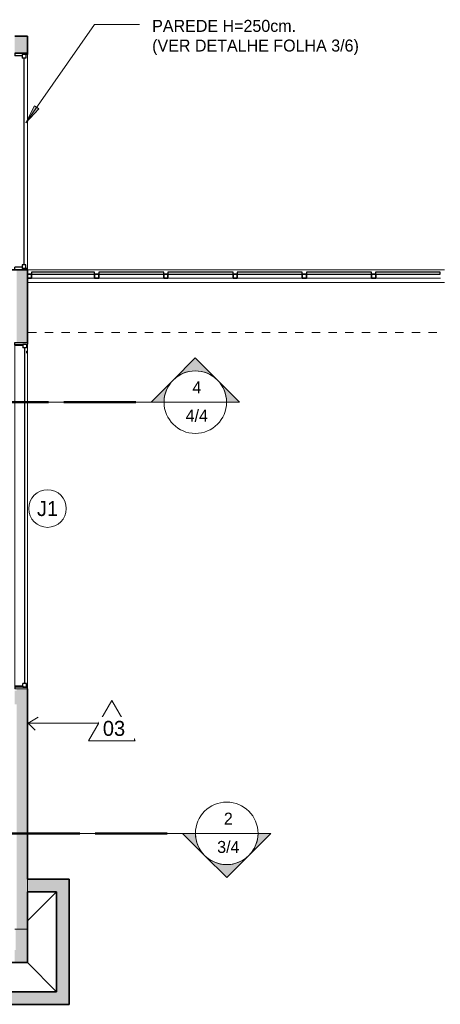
# Model space of a CAD drawing. Header units: metres. Extents: x -33 to 126, y -29 to 31.
# Tile 62 of 75: x -0.67 to 4.37, y -21.31 to -9.52. Entities that reach past the tile are written whole.
import ezdxf

# ---------------------------------------------------------------- set-up
doc = ezdxf.new("R2010")
doc.units = ezdxf.units.M
doc.linetypes.add('Oculta', pattern=[0.007144, 0.004763, -0.002381])
doc.linetypes.add('Projeção', pattern=[0.003969, 0.002381, -0.001587])
for name, color, linetype, lineweight in [('A-DETL-HDLN', 90, 'Oculta', 18), ('A-DETL-THIN', 151, 'Continuous', 18), ('A-FLOR-OVHD', 1, 'Projeção', 18), ('A-GLAZ', 151, 'Continuous', 18), ('A-GLAZ-CURT', 52, 'Continuous', 18), ('A-GLAZ-CWMG', 51, 'Continuous', 18), ('A-GLAZ-IDEN', 152, 'Continuous', 9), ('A-WALL', 113, 'Continuous', 18), ('A-WALL-PATT', 111, 'Continuous', 35), ('G-ANNO-SYMB', 111, 'Continuous', 9), ('G-ANNO-TEXT', 7, 'Continuous', 18)]:
    doc.layers.add(name, color=color, linetype=linetype, lineweight=lineweight)
doc.styles.add('Century Gothic', font='GOTHIC.TTF', dxfattribs={"height": 0.143711})
doc.styles.add('Century Gothic_1', font='GOTHIC.TTF', dxfattribs={"height": 0.179639})

# ---------------------------------------------------------------- blocks, each defined once
blk = doc.blocks.new('Montante retangular - 50 x 150 mm-165977-2-PLANTA COM LAYOUT')
at = {"layer": 'A-GLAZ-CWMG', "lineweight": 35}
for p, q in [((-0.025, 0.025), (0.025, 0.025)), ((-0.025, -0.025), (-0.025, 0.025)), ((0.025, 0.025), (0.025, -0.025)), ((0.025, -0.025), (-0.025, -0.025))]:
    blk.add_line(p, q, dxfattribs=at)
blk = doc.blocks.new('Montante retangular - 50 x 150 mm-165978-2-PLANTA COM LAYOUT')
at = {"layer": 'A-GLAZ-CWMG', "lineweight": 35}
for p, q in [((0, 0.025), (-0.05, 0.025)), ((-0.05, 0.025), (-0.05, -0.025)), ((0, -0.025), (0, 0.025)), ((-0.05, -0.025), (0, -0.025))]:
    blk.add_line(p, q, dxfattribs=at)
blk = doc.blocks.new('Montante retangular - 50 x 150 mm-165958-2-PLANTA COM LAYOUT')
at = {"layer": 'A-GLAZ-CWMG'}
blk.add_line((3.548, -12.615), (2.768, -12.615), dxfattribs=at)
blk = doc.blocks.new('Montante retangular - 50 x 150 mm-165959-2-PLANTA COM LAYOUT')
at = {"layer": 'A-GLAZ-CWMG'}
blk.add_line((4.373, -12.615), (3.598, -12.615), dxfattribs=at)
blk = doc.blocks.new('Montante retangular - 50 x 150 mm-165960-2-PLANTA COM LAYOUT')
at = {"layer": 'A-GLAZ-CWMG'}
blk.add_line((0.228, -12.615), (-0.527, -12.615), dxfattribs=at)
blk = doc.blocks.new('Casement w Mullions-Number_0002 - Janela 100 x 400 _cm_-1469881-2-PLANTA COM LAYOUT')
at = {"layer": 'A-GLAZ', "lineweight": 25}
for p, q in [((-2.075, 0.075), (-2.05595, 0.075)), ((-2.05595, 0.02055), (-2.05595, 0.075)), ((-2.05595, 0.065), (-2.05595, 0.02055)), ((-2.05595, 0.065), (-2.0115, 0.065)), ((-2.05595, 0.02055), (-2.0115, 0.02055)), ((-2.05595, 0.02055), (-2.04325, 0.02055)), ((-2.04325, -0.075), (-2.04325, 0.02055)), ((-2.0115, 0.065), (-2.0115, 0.02055)), ((-2.0115, 0.04277), (2.0115, 0.04277)), ((2.0115, 0.065), (2.0115, 0.02055)), ((2.05595, 0.065), (2.0115, 0.065)), ((2.05595, 0.02055), (2.0115, 0.02055)), ((2.04325, 0.02055), (2.05595, 0.02055)), ((2.04325, 0.02055), (2.04325, -0.075)), ((2.05595, 0.02055), (2.05595, 0.075)), ((2.075, 0.075), (2.05595, 0.075)), ((2.05595, 0.065), (2.05595, 0.02055)), ((-2.04325, -0.075), (-2.075, -0.075)), ((2.04325, -0.075), (2.075, -0.075))]:
    blk.add_line(p, q, dxfattribs=at)
at = {"layer": 'A-GLAZ', "color": 7}
for p, q in [((-2.05595, 0.075), (-2.075, 0.075)), ((-2.075, 0.075), (-2.075, -0.075)), ((-2.05595, -0.075), (-2.05595, 0.075)), ((2.05595, 0.075), (-2.05595, 0.075)), ((-2.05595, 0.075), (-2.05595, -0.075)), ((2.05595, 0.075), (2.05595, -0.075)), ((2.075, 0.075), (2.05595, 0.075)), ((2.05595, -0.075), (2.05595, 0.075)), ((2.075, -0.075), (2.075, 0.075)), ((-2.075, -0.075), (-2.05595, -0.075)), ((-2.05595, -0.075), (2.05595, -0.075)), ((2.05595, -0.075), (2.075, -0.075))]:
    blk.add_line(p, q, dxfattribs=at)
blk = doc.blocks.new('Painel do sistema - Envidraçado-165820-2-PLANTA COM LAYOUT')
at = {"layer": 'A-GLAZ-CURT', "color": 10, "lineweight": 25}
for p, q in [((0.3775, 0.0495), (-0.3775, 0.0495)), ((-0.3775, 0.0495), (-0.3775, 0.0245)), ((-0.3775, 0.0245), (0.3775, 0.0245)), ((0.3775, 0.0245), (0.3775, 0.0495))]:
    blk.add_line(p, q, dxfattribs=at)
blk = doc.blocks.new('Painel do sistema - Envidraçado-165823-2-PLANTA COM LAYOUT')
at = {"layer": 'A-GLAZ-CURT', "color": 10, "lineweight": 25}
for p, q in [((0.39, 0.0495), (-0.39, 0.0495)), ((-0.39, 0.0495), (-0.39, 0.0245)), ((-0.39, 0.0245), (0.39, 0.0245)), ((0.39, 0.0245), (0.39, 0.0495))]:
    blk.add_line(p, q, dxfattribs=at)
blk = doc.blocks.new('Painel do sistema - Envidraçado-165824-2-PLANTA COM LAYOUT')
at = {"layer": 'A-GLAZ-CURT', "color": 10, "lineweight": 25}
for p, q in [((0.3875, 0.0495), (-0.3875, 0.0495)), ((-0.3875, 0.0495), (-0.3875, 0.0245)), ((-0.3875, 0.0245), (0.3875, 0.0245)), ((0.3875, 0.0245), (0.3875, 0.0495))]:
    blk.add_line(p, q, dxfattribs=at)
blk = doc.blocks.new('M_Fixado - 260 x 200 mm-2644279-2-PLANTA COM LAYOUT')
at = {"layer": 'A-GLAZ', "lineweight": 25}
for p, q in [((-1.3, 0.088), (-1.281, 0.088)), ((-1.281, 0.088), (-1.281, 0.025)), ((-1.281, 0.069), (-1.237, 0.069)), ((-1.281, 0.025), (-1.237, 0.025)), ((-1.268, 0.025), (-1.268, -0.062)), ((-1.237, 0.069), (-1.237, 0.025)), ((-1.237, 0.047), (1.237, 0.047)), ((1.237, 0.069), (1.237, 0.025)), ((1.281, 0.069), (1.237, 0.069)), ((1.237, 0.025), (1.281, 0.025)), ((1.268, 0.025), (1.268, -0.062)), ((1.281, 0.088), (1.281, 0.025)), ((1.299, 0.088), (1.281, 0.088)), ((-1.3, -0.062), (-1.268, -0.062)), ((1.3, -0.062), (1.268, -0.062))]:
    blk.add_line(p, q, dxfattribs=at)
blk = doc.blocks.new('Corte - M_Extremidade superior do corte - Preenchido-1049-2-PLANTA COM LAYOUT')
at = {"layer": 'G-ANNO-SYMB'}
h = blk.add_hatch(color=256, dxfattribs=at)
edge = h.paths.add_edge_path(flags=0)
edge.add_line((-0.00954, 0.00354), (-0.006, 0.00707))
edge.add_line((-0.006, 0.00707), (-0.00246, 0.00354))
edge.add_arc((-0.006, 0), 0.005, 45, 135)
h = blk.add_hatch(color=256, dxfattribs=at)
edge = h.paths.add_edge_path(flags=0)
edge.add_arc((-0.006, 0), 0.005, 135, 180)
edge.add_line((-0.011, 0), (-0.01307, 0))
edge.add_line((-0.01307, 0), (-0.00954, 0.00354))
h = blk.add_hatch(color=256, dxfattribs=at)
edge = h.paths.add_edge_path(flags=0)
edge.add_line((-0.00246, 0.00354), (0.00107, 0))
edge.add_line((0.00107, 0), (-0.001, 0))
edge.add_arc((-0.006, 0), 0.005, 0, 45)
for p, q in [((-0.006, 0.00707), (-0.00954, 0.00354)), ((-0.00246, 0.00354), (-0.006, 0.00707)), ((-0.00954, 0.00354), (-0.01307, 0)), ((0.00107, 0), (-0.00246, 0.00354)), ((-0.01307, 0), (-0.011, 0)), ((-0.001, 0), (0.00107, 0)), ((-0.011, 0), (-0.01307, 0)), ((-0.001, 0), (0.00107, 0))]:
    blk.add_line(p, q, dxfattribs=at)
at = {"layer": 'G-ANNO-SYMB', "lineweight": 50}
for p, q in [((0.00351, 0), (0.01502, 0)), ((0.01746, 0), (0.02898, 0))]:
    blk.add_line(p, q, dxfattribs=at)
at = {"layer": 'G-ANNO-SYMB'}
for start, end in [(360, 180), (45, 135), (135, 180), (0, 45), (180, 360)]:
    blk.add_arc((-0.006, 0), 0.005, start, end, dxfattribs=at)
blk = doc.blocks.new('M_Identificador da janela - M_Identificador da janela-3796-2-PLANTA COM LAYOUT')
at = {"layer": 'A-GLAZ-IDEN'}
blk.add_circle((0, 0), 0.003, dxfattribs=at)

msp = doc.modelspace()

# ---------------------------------------------------------------- hatches: boundary and pattern name
at = {"layer": 'A-WALL-PATT', "lineweight": 18}
for points in [[(-0.577, -9.915), (-0.577, -9.715), (-0.727, -9.715), (-0.727, -9.915)], [(-0.077, -21.165), (-0.077, -19.815), (-0.227, -19.815), (-0.227, -21.165)], [(-0.727, -20.815), (-0.577, -20.815), (-0.577, -20.415), (-0.717, -20.415), (-0.717, -20.665), (-0.727, -20.665), (-0.727, -20.685)], [(-0.678, -21.315), (-0.077, -21.315), (-0.077, -21.165), (-1.478, -21.165), (-1.478, -21.315)]]:
    msp.add_hatch(color=7, dxfattribs=at).paths.add_polyline_path(points, flags=0)
at = {"layer": 'A-WALL-PATT'}
for points in [[(-0.707, -12.665), (-0.577, -12.665), (-0.577, -12.515), (-0.707, -12.515), (-0.707, -12.655)], [(-0.577, -17.72), (-0.577, -17.555), (-0.727, -17.555), (-0.727, -17.72), (-0.667, -17.72)], [(-0.707, -19.815), (-0.577, -19.815), (-0.577, -17.72), (-0.707, -17.72), (-0.707, -19.364)], [(-0.707, -20.415), (-0.577, -20.415), (-0.577, -19.815), (-0.707, -19.815)], [(-0.227, -19.965), (-0.227, -19.815), (-0.577, -19.815), (-0.577, -19.965)]]:
    msp.add_hatch(color=250, dxfattribs=at).paths.add_polyline_path(points, flags=0)
h = msp.add_hatch(color=250, dxfattribs=at)
h.paths.add_polyline_path([(-0.577, -17.555), (-0.577, -17.534), (-0.707, -17.534), (-0.707, -17.555)], flags=0)
h.paths.add_polyline_path([(-0.577, -13.384), (-0.577, -12.665), (-0.707, -12.665), (-0.707, -13.384), (-0.671, -13.384)], flags=0)
at = {"layer": 'G-ANNO-TEXT', "lineweight": 9}
msp.add_hatch(color=50, dxfattribs=at).paths.add_polyline_path([(-0.594, -10.75), (-0.441, -10.583), (-0.49, -10.549)], flags=0)

# ---------------------------------------------------------------- linework, layer by layer
at = {"layer": 'A-DETL-HDLN'}
for p, q in [((-0.577, -13.487), (-0.587, -13.487)), ((-0.587, -13.487), (-0.587, -13.512))]:
    msp.add_line(p, q, dxfattribs=at)
at = {"layer": 'A-DETL-THIN'}
for p, q in [((0.437, -17.674), (0.157, -18.159)), ((0.437, -17.674), (0.717, -18.159)), ((-0.567, -17.945), (-0.446, -17.875)), ((0.281, -17.945), (-0.567, -17.945)), ((-0.567, -17.945), (-0.482, -18.03)), ((0.717, -18.159), (0.157, -18.159)), ((-0.227, -19.965), (-0.567, -20.305)), ((-0.227, -21.165), (-0.577, -20.815))]:
    msp.add_line(p, q, dxfattribs=at)
at = {"layer": 'A-FLOR-OVHD'}
msp.add_line((-0.567, -13.265), (4.423, -13.265), dxfattribs=at)
at = {"layer": 'A-WALL', "lineweight": 35}
for p, q in [((-0.577, -9.715), (-0.727, -9.715)), ((-0.577, -9.915), (-0.577, -9.715)), ((-0.727, -9.915), (-0.577, -9.915)), ((-3.187, -12.515), (-0.577, -12.515)), ((-0.577, -13.384), (-0.577, -12.515)), ((-0.577, -17.534), (-0.577, -19.815)), ((-0.077, -19.815), (-0.577, -19.815)), ((-0.077, -21.315), (-0.077, -19.815)), ((-0.577, -20.815), (-0.577, -19.965)), ((-0.227, -19.965), (-0.577, -19.965)), ((-0.227, -19.965), (-0.227, -21.165)), ((-1.478, -20.815), (-0.577, -20.815)), ((-0.227, -21.165), (-1.478, -21.165)), ((-1.628, -21.315), (-0.077, -21.315))]:
    msp.add_line(p, q, dxfattribs=at)
at = {"layer": 'A-WALL', "color": 7}
for p, q in [((-0.577, -9.915), (-0.577, -12.515)), ((-0.577, -12.515), (4.423, -12.515)), ((4.423, -12.665), (-0.577, -12.665))]:
    msp.add_line(p, q, dxfattribs=at)
at = {"layer": 'A-WALL'}
for p, q in [((-0.577, -19.815), (-0.577, -19.965)), ((-0.577, -20.415), (-0.727, -20.415))]:
    msp.add_line(p, q, dxfattribs=at)
at = {"layer": 'G-ANNO-SYMB'}
for p, q in [((-2.589, -14.099), (0.986, -14.099)), ((1.061, -14.099), (1.811, -14.099)), ((-8.571, -19.266), (1.363, -19.266)), ((1.438, -19.266), (2.188, -19.266))]:
    msp.add_line(p, q, dxfattribs=at)
at = {"layer": 'G-ANNO-TEXT', "color": 50, "lineweight": 9}
for p, q in [((-0.594, -10.75), (0.229, -9.572)), ((0.229, -9.572), (0.767, -9.572)), ((-0.49, -10.549), (-0.594, -10.75)), ((-0.594, -10.75), (-0.441, -10.583)), ((-0.441, -10.583), (-0.49, -10.549))]:
    msp.add_line(p, q, dxfattribs=at)

# ---------------------------------------------------------------- block references
at = {"layer": 'A-GLAZ', "rotation": 269.9999999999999}
msp.add_blockref('M_Fixado - 260 x 200 mm-2644279-2-PLANTA COM LAYOUT', (-0.665, -11.215), dxfattribs=at)
at = {"layer": 'A-GLAZ', "color": 7, "rotation": 269.9999999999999}
msp.add_blockref('Casement w Mullions-Number_0002 - Janela 100 x 400 _cm_-1469881-2-PLANTA COM LAYOUT', (-0.652, -15.459), dxfattribs=at)
at = {"layer": 'A-GLAZ-CURT', "color": 7}
for name, p in [('Painel do sistema - Envidraçado-165820-2-PLANTA COM LAYOUT', (-0.15, -12.59)), ('Painel do sistema - Envidraçado-165823-2-PLANTA COM LAYOUT', (0.668, -12.59)), ('Painel do sistema - Envidraçado-165823-2-PLANTA COM LAYOUT', (1.498, -12.59)), ('Painel do sistema - Envidraçado-165823-2-PLANTA COM LAYOUT', (2.328, -12.59)), ('Painel do sistema - Envidraçado-165823-2-PLANTA COM LAYOUT', (3.158, -12.59)), ('Painel do sistema - Envidraçado-165824-2-PLANTA COM LAYOUT', (3.985, -12.59))]:
    msp.add_blockref(name, p, dxfattribs=at)
at = {"layer": 'A-GLAZ-CWMG', "rotation": 180}
msp.add_blockref('Montante retangular - 50 x 150 mm-165978-2-PLANTA COM LAYOUT', (-0.577, -12.59), dxfattribs=at)
at = {"layer": 'A-GLAZ-CWMG'}
for name, p in [('Montante retangular - 50 x 150 mm-165960-2-PLANTA COM LAYOUT', (0, 0)), ('Montante retangular - 50 x 150 mm-165958-2-PLANTA COM LAYOUT', (-2.49, 0)), ('Montante retangular - 50 x 150 mm-165958-2-PLANTA COM LAYOUT', (-1.66, 0)), ('Montante retangular - 50 x 150 mm-165958-2-PLANTA COM LAYOUT', (-0.83, 0)), ('Montante retangular - 50 x 150 mm-165958-2-PLANTA COM LAYOUT', (0, 0)), ('Montante retangular - 50 x 150 mm-165959-2-PLANTA COM LAYOUT', (0, 0))]:
    msp.add_blockref(name, p, dxfattribs=at)
at = {"layer": 'A-GLAZ-CWMG', "extrusion": (0, 0, -1), "rotation": 180}
for p in [(-0.253, -12.59), (-1.083, -12.59), (-1.913, -12.59), (-2.743, -12.59), (-3.573, -12.59)]:
    msp.add_blockref('Montante retangular - 50 x 150 mm-165977-2-PLANTA COM LAYOUT', p, dxfattribs=at)
at = {"layer": 'A-GLAZ-IDEN', "xscale": 74.99999999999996, "yscale": 74.99999999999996, "zscale": 74.99999999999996}
msp.add_blockref('M_Identificador da janela - M_Identificador da janela-3796-2-PLANTA COM LAYOUT', (-0.335, -15.374), dxfattribs=at)
at = {"layer": 'G-ANNO-SYMB', "extrusion": (0, 0, -1), "xscale": 74.99999999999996, "yscale": 74.99999999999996, "zscale": 74.99999999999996}
msp.add_blockref('Corte - M_Extremidade superior do corte - Preenchido-1049-2-PLANTA COM LAYOUT', (-0.986, -14.099), dxfattribs=at)
at = {"layer": 'G-ANNO-SYMB', "xscale": 74.99999999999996, "yscale": 74.99999999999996, "zscale": 74.99999999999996, "rotation": 180}
msp.add_blockref('Corte - M_Extremidade superior do corte - Preenchido-1049-2-PLANTA COM LAYOUT', (1.363, -19.266), dxfattribs=at)

# ---------------------------------------------------------------- texts
at = {"layer": 'A-GLAZ-IDEN', "insert": (-0.335, -15.284), "char_height": 0.1796, "width": 0.306, "attachment_point": 2, "line_spacing_factor": 0.984117, "style": 'Century Gothic_1'}
msp.add_mtext('J1', dxfattribs=at)
at = {"layer": 'G-ANNO-SYMB', "attachment_point": 2, "line_spacing_factor": 0.984117, "style": 'Century Gothic'}
for s, insert, char_height, width in [('4', (1.454, -13.85), 0.144, 0.13139), ('4/4', (1.454, -14.189), 0.1437, 0.36538), ('2', (1.832, -19.018), 0.144, 0.13139), ('3/4', (1.832, -19.357), 0.1437, 0.36538)]:
    msp.add_mtext(s, dxfattribs=dict(at, insert=insert, char_height=char_height, width=width))
at = {"layer": 'G-ANNO-TEXT', "lineweight": 9, "insert": (0.919, -9.518), "char_height": 0.14371, "width": 2.8962, "attachment_point": 1, "line_spacing_factor": 0.984117, "style": 'Century Gothic'}
msp.add_mtext('PAREDE H=250cm.\\P(VER DETALHE FOLHA 3/6)', dxfattribs=at)

# ---------------------------------------------------------------- next in the draw order: texts
at = {"layer": 'G-ANNO-TEXT', "lineweight": 9, "insert": (0.328, -17.918), "char_height": 0.1796, "width": 0.3285, "attachment_point": 1, "line_spacing_factor": 0.984117, "style": 'Century Gothic_1', "bg_fill": 3, "box_fill_scale": 1.25, "bg_fill_color": 0, "bg_fill_transparency": 0}
msp.add_mtext('03', dxfattribs=at)

doc.saveas('drawing.dxf')
